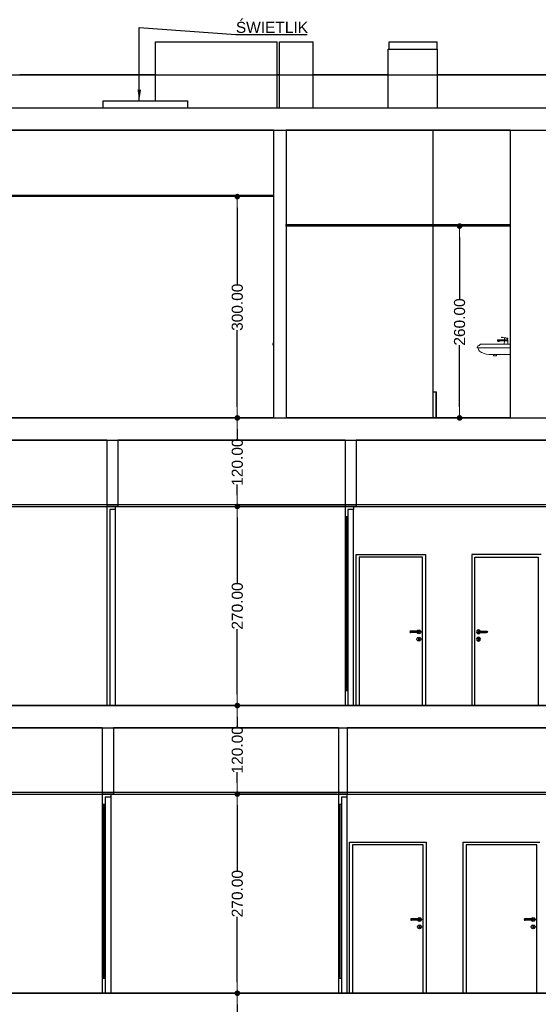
# Model space of a CAD drawing. Header units: millimetres. Extents: x -175445 to -20415, y -559200 to 231527.
# Tile 40 of 256: x -85289 to -78259, y -302271 to -288922. Entities that reach past the tile are written whole.
import ezdxf

# ---------------------------------------------------------------- set-up
doc = ezdxf.new("R2010")
doc.units = ezdxf.units.MM
doc.header["$MEASUREMENT"] = 0
for name, color, linetype in [('Etykieta', 7, 'Continuous'), ('Linia', 7, 'Continuous'), ('Polilinia', 7, 'Continuous'), ('Tekst', 7, 'Continuous'), ('Wymiary', 63, 'Continuous')]:
    doc.layers.add(name, color=color, linetype=linetype)
doc.styles.add('Arial', font='txt')
doc.dimstyles.new('GENERATED_STYLE__1', dxfattribs={"dimtxt": 150, "dimasz": 152, "dimexe": 0.18, "dimexo": 0, "dimgap": 0.09, "dimtad": 1, "dimtih": 1, "dimtoh": 1, "dimlfac": 0.1, "dimzin": 0, "dimdsep": 46, "dimtxsty": 'Arial', "dimblk": 'ARROWHEAD_11', "dimblk1": 'ARROWHEAD_11', "dimblk2": 'ARROWHEAD_11', "dimcen": 0.09, "dimclrd": 114, "dimclre": 114, "dimclrt": 114, "dimazin": 0, "dimtfac": 1, "dimtdec": 4, "dimtmove": 0, "dimatfit": 3, "dimfxl": 1, "dimtolj": 1, "dimtzin": 0, "dimarcsym": 0})
doc.dimstyles.new('GENERATED_STYLE__2', dxfattribs={"dimtxt": 150, "dimasz": 152, "dimexe": 0.18, "dimexo": 0, "dimgap": 0.09, "dimtad": 1, "dimlfac": 0.1, "dimzin": 0, "dimdsep": 46, "dimtxsty": 'Arial', "dimblk": 'ARROWHEAD_11', "dimblk1": 'ARROWHEAD_11', "dimblk2": 'ARROWHEAD_11', "dimcen": 0.09, "dimclrd": 114, "dimclre": 114, "dimclrt": 114, "dimazin": 0, "dimtfac": 1, "dimtdec": 4, "dimtmove": 0, "dimatfit": 3, "dimfxl": 1, "dimtolj": 1, "dimtzin": 0, "dimarcsym": 0})

# ---------------------------------------------------------------- blocks, each defined once
blk = doc.blocks.new('ARROWHEAD_11')
at = {"color": 0, "linetype": 'Continuous', "lineweight": 0}
blk.add_line((0, 0), (-1, 0), dxfattribs=at)
at = {"color": 0, "linetype": 'Continuous', "lineweight": 0, "const_width": 0.25, "flags": 128}
blk.add_lwpolyline([(-0.125, 0, 1), (0.125, 0, 1)], format="xyb", close=True, dxfattribs=at)
blk = doc.blocks.new('*D4128')
at = {"layer": 'Defpoints', "color": 0}
for p in [(-100086, -302121), (-69436, -302121), (-100086, -302421)]:
    blk.add_point(p, dxfattribs=at)
at = {"layer": 'Wymiary', "color": 114, "lineweight": -2}
for p, q in [((-69436, -301969), (-69436, -301817)), ((-100086, -302121), (-69436, -302121)), ((-69436, -302421), (-69436, -302121)), ((-100086, -302421), (-69436, -302421)), ((-69436, -302573), (-69513, -302725))]:
    blk.add_line(p, q, dxfattribs=at)
at = {"layer": 'Wymiary', "color": 114, "lineweight": -2, "xscale": 152, "yscale": 152, "zscale": 152}
for p, rotation in [((-69436, -302121), 270), ((-69436, -302421), 90)]:
    blk.add_blockref('ARROWHEAD_11', p, dxfattribs=dict(at, rotation=rotation))
at = {"layer": 'Wymiary', "color": 114, "lineweight": 13, "insert": (-69513, -302802), "char_height": 150, "attachment_point": 5, "rotation": 90, "style": 'Arial'}
blk.add_mtext('\\A1;30.00', dxfattribs=at)
blk = doc.blocks.new('*D4129')
at = {"layer": 'Defpoints', "color": 0}
for p in [(-100086, -298521), (-69590, -298521), (-100086, -302121)]:
    blk.add_point(p, dxfattribs=at)
at = {"layer": 'Wymiary', "color": 114, "lineweight": -2}
for p, q in [((-100086, -298521), (-69589, -298521)), ((-69590, -298673), (-69590, -300124)), ((-69590, -301969), (-69590, -300746)), ((-100086, -302121), (-69589, -302121))]:
    blk.add_line(p, q, dxfattribs=at)
at = {"layer": 'Wymiary', "color": 114, "lineweight": -2, "xscale": 152, "yscale": 152, "zscale": 152}
for p, rotation in [((-69590, -298521), 90), ((-69590, -302121), 270)]:
    blk.add_blockref('ARROWHEAD_11', p, dxfattribs=dict(at, rotation=rotation))
at = {"layer": 'Wymiary', "color": 114, "lineweight": 13, "insert": (-69590, -300435), "char_height": 150, "attachment_point": 5, "rotation": 90, "style": 'Arial'}
blk.add_mtext('\\A1;360.00', dxfattribs=at)
blk = doc.blocks.new('*D4130')
at = {"layer": 'Defpoints', "color": 0}
for p in [(-100086, -298221), (-69436, -298221), (-100086, -298521)]:
    blk.add_point(p, dxfattribs=at)
at = {"layer": 'Wymiary', "color": 114, "lineweight": -2}
for p, q in [((-69436, -298069), (-69436, -297917)), ((-100086, -298221), (-69436, -298221)), ((-69436, -298521), (-69436, -298221)), ((-100086, -298521), (-69436, -298521)), ((-69436, -298673), (-69513, -298825))]:
    blk.add_line(p, q, dxfattribs=at)
at = {"layer": 'Wymiary', "color": 114, "lineweight": -2, "xscale": 152, "yscale": 152, "zscale": 152}
for p, rotation in [((-69436, -298221), 270), ((-69436, -298521), 90)]:
    blk.add_blockref('ARROWHEAD_11', p, dxfattribs=dict(at, rotation=rotation))
at = {"layer": 'Wymiary', "color": 114, "lineweight": 13, "insert": (-69513, -298902), "char_height": 150, "attachment_point": 5, "rotation": 90, "style": 'Arial'}
blk.add_mtext('\\A1;30.00', dxfattribs=at)
blk = doc.blocks.new('*D4131')
at = {"layer": 'Defpoints', "color": 0}
for p in [(-108708, -294621), (-69590, -294621), (-100086, -298221)]:
    blk.add_point(p, dxfattribs=at)
at = {"layer": 'Wymiary', "color": 114, "lineweight": -2}
for p, q in [((-108708, -294621), (-69589, -294621)), ((-69590, -294773), (-69590, -296224)), ((-69590, -298069), (-69590, -296846)), ((-100086, -298221), (-69589, -298221))]:
    blk.add_line(p, q, dxfattribs=at)
at = {"layer": 'Wymiary', "color": 114, "lineweight": -2, "xscale": 152, "yscale": 152, "zscale": 152}
for p, rotation in [((-69590, -294621), 90), ((-69590, -298221), 270)]:
    blk.add_blockref('ARROWHEAD_11', p, dxfattribs=dict(at, rotation=rotation))
at = {"layer": 'Wymiary', "color": 114, "lineweight": 13, "insert": (-69590, -296535), "char_height": 150, "attachment_point": 5, "rotation": 90, "style": 'Arial'}
blk.add_mtext('\\A1;360.00', dxfattribs=at)
blk = doc.blocks.new('*D4132')
at = {"layer": 'Defpoints', "color": 0}
for p in [(-108708, -294321), (-69436, -294321), (-108708, -294621)]:
    blk.add_point(p, dxfattribs=at)
at = {"layer": 'Wymiary', "color": 114, "lineweight": -2}
for p, q in [((-69436, -294169), (-69436, -294017)), ((-108708, -294321), (-69436, -294321)), ((-69436, -294621), (-69436, -294321)), ((-108708, -294621), (-69436, -294621)), ((-69436, -294773), (-69513, -294925))]:
    blk.add_line(p, q, dxfattribs=at)
at = {"layer": 'Wymiary', "color": 114, "lineweight": -2, "xscale": 152, "yscale": 152, "zscale": 152}
for p, rotation in [((-69436, -294321), 270), ((-69436, -294621), 90)]:
    blk.add_blockref('ARROWHEAD_11', p, dxfattribs=dict(at, rotation=rotation))
at = {"layer": 'Wymiary', "color": 114, "lineweight": 13, "insert": (-69513, -295002), "char_height": 150, "attachment_point": 5, "rotation": 90, "style": 'Arial'}
blk.add_mtext('\\A1;30.00', dxfattribs=at)
blk = doc.blocks.new('*D4133')
at = {"layer": 'Defpoints', "color": 0}
for p in [(-103198, -290421), (-69590, -290421), (-108708, -294321)]:
    blk.add_point(p, dxfattribs=at)
at = {"layer": 'Wymiary', "color": 114, "lineweight": -2}
for p, q in [((-103198, -290421), (-69589, -290421)), ((-69590, -290573), (-69590, -292060)), ((-69590, -294169), (-69590, -292682)), ((-108708, -294321), (-69589, -294321))]:
    blk.add_line(p, q, dxfattribs=at)
at = {"layer": 'Wymiary', "color": 114, "lineweight": -2, "xscale": 152, "yscale": 152, "zscale": 152}
for p, rotation in [((-69590, -290421), 90), ((-69590, -294321), 270)]:
    blk.add_blockref('ARROWHEAD_11', p, dxfattribs=dict(at, rotation=rotation))
at = {"layer": 'Wymiary', "color": 114, "lineweight": 13, "insert": (-69590, -292371), "char_height": 150, "attachment_point": 5, "rotation": 90, "style": 'Arial'}
blk.add_mtext('\\A1;390.00', dxfattribs=at)
blk = doc.blocks.new('*D4134')
at = {"layer": 'Defpoints', "color": 0}
for p in [(-103198, -289671), (-69590, -289671), (-103198, -290421)]:
    blk.add_point(p, dxfattribs=at)
at = {"layer": 'Wymiary', "color": 114, "lineweight": -2}
for p, q in [((-69590, -289519), (-69590, -289367)), ((-103198, -289671), (-69589, -289671)), ((-69590, -289671), (-69590, -289794)), ((-69590, -290421), (-69590, -290299)), ((-103198, -290421), (-69589, -290421)), ((-69590, -290573), (-69590, -290725))]:
    blk.add_line(p, q, dxfattribs=at)
at = {"layer": 'Wymiary', "color": 114, "lineweight": -2, "xscale": 152, "yscale": 152, "zscale": 152}
for p, rotation in [((-69590, -289671), 270), ((-69590, -290421), 90)]:
    blk.add_blockref('ARROWHEAD_11', p, dxfattribs=dict(at, rotation=rotation))
at = {"layer": 'Wymiary', "color": 114, "lineweight": 13, "insert": (-69590, -290046), "char_height": 150, "attachment_point": 5, "rotation": 90, "style": 'Arial'}
blk.add_mtext('\\A1;75.00', dxfattribs=at)
blk = doc.blocks.new('*D4135')
at = {"layer": 'Defpoints', "color": 0}
for p in [(-79326, -291721), (-78639, -291721), (-78639, -294321)]:
    blk.add_point(p, dxfattribs=at)
at = {"layer": 'Wymiary', "color": 114, "lineweight": -2}
for p, q in [((-78639, -291721), (-79326, -291721)), ((-79326, -291873), (-79326, -292709)), ((-79326, -294169), (-79326, -293334)), ((-78639, -294321), (-79326, -294321))]:
    blk.add_line(p, q, dxfattribs=at)
at = {"layer": 'Wymiary', "color": 114, "lineweight": -2, "xscale": 152, "yscale": 152, "zscale": 152}
for p, rotation in [((-79326, -291721), 90), ((-79326, -294321), 270)]:
    blk.add_blockref('ARROWHEAD_11', p, dxfattribs=dict(at, rotation=rotation))
at = {"layer": 'Wymiary', "color": 114, "lineweight": 13, "insert": (-79326, -293021), "char_height": 150, "attachment_point": 5, "rotation": 90, "style": 'Arial'}
blk.add_mtext('\\A1;260.00', dxfattribs=at)
blk = doc.blocks.new('*D4141')
at = {"layer": 'Defpoints', "color": 0}
for p in [(-82339, -302121), (-80969, -302121), (-82114, -303321)]:
    blk.add_point(p, dxfattribs=at)
at = {"layer": 'Wymiary', "color": 114, "lineweight": -2}
for p, q in [((-80969, -302121), (-82339, -302121)), ((-82339, -302273), (-82339, -302417)), ((-82339, -303169), (-82339, -303025)), ((-82114, -303321), (-82339, -303321))]:
    blk.add_line(p, q, dxfattribs=at)
at = {"layer": 'Wymiary', "color": 114, "lineweight": -2, "xscale": 152, "yscale": 152, "zscale": 152}
for p, rotation in [((-82339, -302121), 90), ((-82339, -303321), 270)]:
    blk.add_blockref('ARROWHEAD_11', p, dxfattribs=dict(at, rotation=rotation))
at = {"layer": 'Wymiary', "color": 114, "lineweight": 13, "insert": (-82339, -302721), "char_height": 150, "attachment_point": 5, "rotation": 90, "style": 'Arial'}
blk.add_mtext('\\A1;120.00', dxfattribs=at)
blk = doc.blocks.new('*D4142')
at = {"layer": 'Defpoints', "color": 0}
for p in [(-82339, -299421), (-80990, -299421), (-80969, -302121)]:
    blk.add_point(p, dxfattribs=at)
at = {"layer": 'Wymiary', "color": 114, "lineweight": -2}
for p, q in [((-80990, -299421), (-82339, -299421)), ((-82339, -299573), (-82339, -300459)), ((-82339, -301969), (-82339, -301084)), ((-80969, -302121), (-82339, -302121))]:
    blk.add_line(p, q, dxfattribs=at)
at = {"layer": 'Wymiary', "color": 114, "lineweight": -2, "xscale": 152, "yscale": 152, "zscale": 152}
for p, rotation in [((-82339, -299421), 90), ((-82339, -302121), 270)]:
    blk.add_blockref('ARROWHEAD_11', p, dxfattribs=dict(at, rotation=rotation))
at = {"layer": 'Wymiary', "color": 114, "lineweight": 13, "insert": (-82339, -300771), "char_height": 150, "attachment_point": 5, "rotation": 90, "style": 'Arial'}
blk.add_mtext('\\A1;270.00', dxfattribs=at)
blk = doc.blocks.new('*D4143')
at = {"layer": 'Defpoints', "color": 0}
for p in [(-100086, -298221), (-82339, -298221), (-80990, -299421)]:
    blk.add_point(p, dxfattribs=at)
at = {"layer": 'Wymiary', "color": 114, "lineweight": -2}
for p, q in [((-100086, -298221), (-82339, -298221)), ((-82339, -298373), (-82339, -298517)), ((-82339, -299269), (-82339, -299125)), ((-80990, -299421), (-82339, -299421))]:
    blk.add_line(p, q, dxfattribs=at)
at = {"layer": 'Wymiary', "color": 114, "lineweight": -2, "xscale": 152, "yscale": 152, "zscale": 152}
for p, rotation in [((-82339, -298221), 90), ((-82339, -299421), 270)]:
    blk.add_blockref('ARROWHEAD_11', p, dxfattribs=dict(at, rotation=rotation))
at = {"layer": 'Wymiary', "color": 114, "lineweight": 13, "insert": (-82339, -298821), "char_height": 150, "attachment_point": 5, "rotation": 90, "style": 'Arial'}
blk.add_mtext('\\A1;120.00', dxfattribs=at)
blk = doc.blocks.new('*D4144')
at = {"layer": 'Defpoints', "color": 0}
for p in [(-82339, -295521), (-80879, -295521), (-100086, -298221)]:
    blk.add_point(p, dxfattribs=at)
at = {"layer": 'Wymiary', "color": 114, "lineweight": -2}
for p, q in [((-80879, -295521), (-82339, -295521)), ((-82339, -295673), (-82339, -296559)), ((-82339, -298069), (-82339, -297184)), ((-100086, -298221), (-82339, -298221))]:
    blk.add_line(p, q, dxfattribs=at)
at = {"layer": 'Wymiary', "color": 114, "lineweight": -2, "xscale": 152, "yscale": 152, "zscale": 152}
for p, rotation in [((-82339, -295521), 90), ((-82339, -298221), 270)]:
    blk.add_blockref('ARROWHEAD_11', p, dxfattribs=dict(at, rotation=rotation))
at = {"layer": 'Wymiary', "color": 114, "lineweight": 13, "insert": (-82339, -296871), "char_height": 150, "attachment_point": 5, "rotation": 90, "style": 'Arial'}
blk.add_mtext('\\A1;270.00', dxfattribs=at)
blk = doc.blocks.new('*D4145')
at = {"layer": 'Defpoints', "color": 0}
for p in [(-82339, -294321), (-81849, -294321), (-80879, -295521)]:
    blk.add_point(p, dxfattribs=at)
at = {"layer": 'Wymiary', "color": 114, "lineweight": -2}
for p, q in [((-81849, -294321), (-82339, -294321)), ((-82339, -294473), (-82339, -294617)), ((-82339, -295369), (-82339, -295225)), ((-80879, -295521), (-82339, -295521))]:
    blk.add_line(p, q, dxfattribs=at)
at = {"layer": 'Wymiary', "color": 114, "lineweight": -2, "xscale": 152, "yscale": 152, "zscale": 152}
for p, rotation in [((-82339, -294321), 90), ((-82339, -295521), 270)]:
    blk.add_blockref('ARROWHEAD_11', p, dxfattribs=dict(at, rotation=rotation))
at = {"layer": 'Wymiary', "color": 114, "lineweight": 13, "insert": (-82339, -294921), "char_height": 150, "attachment_point": 5, "rotation": 90, "style": 'Arial'}
blk.add_mtext('\\A1;120.00', dxfattribs=at)
blk = doc.blocks.new('*D4146')
at = {"layer": 'Defpoints', "color": 0}
for p in [(-82339, -291321), (-81849, -291321), (-81849, -294321)]:
    blk.add_point(p, dxfattribs=at)
at = {"layer": 'Wymiary', "color": 114, "lineweight": -2}
for p, q in [((-81849, -291321), (-82339, -291321)), ((-82339, -291473), (-82339, -292510)), ((-82339, -294169), (-82339, -293132)), ((-81849, -294321), (-82339, -294321))]:
    blk.add_line(p, q, dxfattribs=at)
at = {"layer": 'Wymiary', "color": 114, "lineweight": -2, "xscale": 152, "yscale": 152, "zscale": 152}
for p, rotation in [((-82339, -291321), 90), ((-82339, -294321), 270)]:
    blk.add_blockref('ARROWHEAD_11', p, dxfattribs=dict(at, rotation=rotation))
at = {"layer": 'Wymiary', "color": 114, "lineweight": 13, "insert": (-82339, -292821), "char_height": 150, "attachment_point": 5, "rotation": 90, "style": 'Arial'}
blk.add_mtext('\\A1;300.00', dxfattribs=at)

msp = doc.modelspace()

# ---------------------------------------------------------------- linework, layer by layer
at = {"layer": 'Linia'}
for p, q in [((-83448.919, -290021.225), (-83448.919, -289221.225)), ((-83448.919, -289221.225), (-81798.919, -289221.225)), ((-81798.919, -290121.225), (-81798.919, -289221.225)), ((-81768.919, -289221.225), (-81308.919, -289221.225)), ((-81768.919, -290121.225), (-81768.919, -289221.225)), ((-81308.919, -290121.225), (-81308.919, -289221.225)), ((-80278.94, -289221.225), (-79628.94, -289221.225)), ((-80278.94, -289321.225), (-80278.94, -289221.225)), ((-79628.94, -289321.225), (-79628.94, -289221.225)), ((-80294.26, -289321.225), (-79624.26, -289321.225)), ((-80294.26, -290121.225), (-80294.26, -289321.225)), ((-79624.26, -290121.225), (-79624.26, -289321.225)), ((-85153.558, -289671.226), (-85288.919, -289671.226)), ((-84126.782, -289671.226), (-85153.558, -289671.226)), ((-83448.919, -289671.226), (-84126.782, -289671.226)), ((-81768.919, -289671.226), (-81798.919, -289671.226)), ((-81067.304, -289671.226), (-81308.919, -289671.226)), ((-80294.26, -289671.226), (-81067.304, -289671.226)), ((-79045.887, -289671.226), (-79624.26, -289671.226)), ((-78040.905, -289671.226), (-79045.887, -289671.226)), ((-84158.919, -290021.225), (-83008.919, -290021.225)), ((-84158.919, -290121.225), (-84158.919, -290021.225)), ((-83008.919, -290121.225), (-83008.919, -290021.225)), ((-60108.92, -290121.225), (-86448.94, -290121.225)), ((-81848.921, -290421.225), (-86998.921, -290421.225)), ((-81848.921, -290421.225), (-81848.921, -294321.225)), ((-81678.921, -290421.225), (-81678.921, -294321.225)), ((-78638.921, -290421.225), (-81678.921, -290421.225)), ((-79688.921, -290421.225), (-79688.921, -294321.225)), ((-78638.921, -290421.225), (-78638.921, -294321.225)), ((-81855.992, -293314.154), (-81858.921, -293321.225)), ((-81858.921, -293321.225), (-81855.992, -293328.297)), ((-81854.44, -293314.154), (-81857.199, -293321.225)), ((-81857.199, -293321.225), (-81854.44, -293328.297)), ((-81848.921, -293311.225), (-81855.992, -293314.154)), ((-81855.992, -293328.297), (-81848.921, -293331.225)), ((-81849.625, -293314.154), (-81851.737, -293321.225)), ((-81851.737, -293321.225), (-81849.625, -293328.297)), ((-79688.921, -293967.127), (-79643.177, -293967.127)), ((-79643.177, -294321.225), (-79643.177, -293967.127)), ((-79643.177, -293967.127), (-79638.877, -293967.127)), ((-79638.877, -294321.225), (-79638.877, -293967.127)), ((-81848.921, -294321.225), (-86998.921, -294321.225)), ((-78638.921, -294321.225), (-81678.921, -294321.225)), ((-84108.877, -294621.225), (-124998.877, -294621.225)), ((-84108.877, -294621.225), (-84108.877, -295521.225)), ((-83958.877, -294621.225), (-83958.877, -295521.225)), ((-80878.877, -294621.225), (-83958.877, -294621.225)), ((-80878.877, -294621.225), (-80878.877, -295521.225)), ((-80728.877, -294621.225), (-80728.877, -295521.225)), ((-67148.877, -294621.225), (-80728.877, -294621.225)), ((-83993.877, -295521.225), (-83993.877, -295561.225)), ((-80763.877, -295521.225), (-80763.877, -295561.225)), ((-83993.877, -295561.225), (-84068.877, -295561.225)), ((-83993.877, -295561.225), (-83993.877, -298221.226)), ((-80878.877, -295661.225), (-80878.877, -298021.225)), ((-80838.877, -295661.225), (-80878.877, -295661.225)), ((-80864.877, -295661.225), (-80864.877, -298021.225)), ((-80852.877, -298021.225), (-80852.877, -295661.225)), ((-80838.877, -295561.225), (-80838.877, -295661.225)), ((-80763.877, -295561.225), (-80838.877, -295561.225)), ((-80838.877, -295661.225), (-80838.877, -298021.225)), ((-80763.877, -298221.226), (-80763.877, -295561.225)), ((-80728.877, -296211.225), (-80728.877, -296171.225)), ((-80728.877, -296171.225), (-79788.877, -296171.225)), ((-79788.877, -296171.225), (-79788.877, -296211.225)), ((-79158.877, -296171.225), (-79158.877, -296211.225)), ((-78218.877, -296171.225), (-79158.877, -296171.225)), ((-80728.877, -298221.226), (-80728.877, -296211.225)), ((-79828.877, -296211.225), (-80688.877, -296211.225)), ((-80688.877, -296211.225), (-80688.877, -298221.226)), ((-79828.877, -298221.226), (-79828.877, -296211.225)), ((-79788.877, -296211.225), (-79788.877, -298221.226)), ((-79158.877, -296211.225), (-79158.877, -298221.226)), ((-79118.877, -298221.226), (-79118.877, -296211.225)), ((-79118.877, -296211.225), (-78258.877, -296211.225)), ((-78258.877, -296211.225), (-78258.877, -298221.226)), ((-79995.948, -297214.154), (-79998.877, -297221.225)), ((-79998.877, -297221.225), (-79995.948, -297228.297)), ((-79994.396, -297214.154), (-79997.155, -297221.225)), ((-79997.155, -297221.225), (-79994.396, -297228.297)), ((-79988.877, -297211.225), (-79995.948, -297214.154)), ((-79995.948, -297228.297), (-79988.877, -297231.225)), ((-79989.581, -297214.154), (-79991.693, -297221.225)), ((-79991.693, -297221.225), (-79989.581, -297228.297)), ((-79987.735, -297211.225), (-79988.877, -297211.225)), ((-79987.735, -297231.225), (-79988.877, -297231.225)), ((-79984.483, -297211.225), (-79987.735, -297211.225)), ((-79984.483, -297231.225), (-79987.735, -297231.225)), ((-79979.617, -297211.225), (-79984.483, -297211.225)), ((-79979.617, -297231.225), (-79984.483, -297231.225)), ((-79982.376, -297214.154), (-79983.519, -297221.225)), ((-79983.519, -297221.225), (-79982.376, -297228.297)), ((-79973.877, -297211.225), (-79979.617, -297211.225)), ((-79973.877, -297231.225), (-79979.617, -297231.225)), ((-79893.877, -297211.225), (-79973.877, -297211.225)), ((-79893.877, -297231.225), (-79973.877, -297231.225)), ((-79903.197, -297211.225), (-79902.26, -297207.725)), ((-79902.26, -297234.725), (-79903.197, -297231.225)), ((-79902.26, -297207.725), (-79892.377, -297197.843)), ((-79892.377, -297244.608), (-79902.26, -297234.725)), ((-79888.137, -297211.225), (-79893.877, -297211.225)), ((-79888.137, -297231.225), (-79893.877, -297231.225)), ((-79892.377, -297197.843), (-79878.877, -297194.225)), ((-79878.877, -297248.225), (-79892.377, -297244.608)), ((-79883.27, -297211.225), (-79888.137, -297211.225)), ((-79883.27, -297231.225), (-79888.137, -297231.225)), ((-79885.378, -297214.154), (-79884.235, -297221.225)), ((-79884.235, -297221.225), (-79885.378, -297228.297)), ((-79880.019, -297211.225), (-79883.27, -297211.225)), ((-79880.019, -297231.225), (-79883.27, -297231.225)), ((-79878.877, -297211.225), (-79880.019, -297211.225)), ((-79878.877, -297231.225), (-79880.019, -297231.225)), ((-79878.877, -297194.225), (-79865.377, -297197.843)), ((-79878.877, -297211.225), (-79871.806, -297214.154)), ((-79871.806, -297228.297), (-79878.877, -297231.225)), ((-79865.377, -297244.608), (-79878.877, -297248.225)), ((-79878.172, -297214.154), (-79876.061, -297221.225)), ((-79876.061, -297221.225), (-79878.172, -297228.297)), ((-79873.358, -297214.154), (-79870.599, -297221.225)), ((-79870.599, -297221.225), (-79873.358, -297228.297)), ((-79871.806, -297214.154), (-79868.877, -297221.225)), ((-79868.877, -297221.225), (-79871.806, -297228.297)), ((-79865.377, -297197.843), (-79855.494, -297207.725)), ((-79855.494, -297234.725), (-79865.377, -297244.608)), ((-79855.494, -297207.725), (-79851.877, -297221.225)), ((-79851.877, -297221.225), (-79855.494, -297234.725)), ((-79092.26, -297207.725), (-79095.877, -297221.225)), ((-79095.877, -297221.225), (-79092.26, -297234.725)), ((-79082.377, -297197.843), (-79092.26, -297207.725)), ((-79092.26, -297234.725), (-79082.377, -297244.608)), ((-79068.877, -297194.225), (-79082.377, -297197.843)), ((-79082.377, -297244.608), (-79068.877, -297248.225)), ((-79075.948, -297214.154), (-79078.877, -297221.225)), ((-79078.877, -297221.225), (-79075.948, -297228.297)), ((-79074.396, -297214.154), (-79077.155, -297221.225)), ((-79077.155, -297221.225), (-79074.396, -297228.297)), ((-79068.877, -297211.225), (-79075.948, -297214.154)), ((-79075.948, -297228.297), (-79068.877, -297231.225)), ((-79069.581, -297214.154), (-79071.693, -297221.225)), ((-79071.693, -297221.225), (-79069.581, -297228.297)), ((-79055.377, -297197.843), (-79068.877, -297194.225)), ((-79068.877, -297211.225), (-79067.735, -297211.225)), ((-79068.877, -297231.225), (-79067.735, -297231.225)), ((-79068.877, -297248.225), (-79055.377, -297244.608)), ((-79067.735, -297211.225), (-79064.483, -297211.225)), ((-79067.735, -297231.225), (-79064.483, -297231.225)), ((-79064.483, -297211.225), (-79059.617, -297211.225)), ((-79064.483, -297231.225), (-79059.617, -297231.225)), ((-79062.376, -297214.154), (-79063.519, -297221.225)), ((-79063.519, -297221.225), (-79062.376, -297228.297)), ((-79059.617, -297211.225), (-79053.877, -297211.225)), ((-79059.617, -297231.225), (-79053.877, -297231.225)), ((-79045.494, -297207.725), (-79055.377, -297197.843)), ((-79055.377, -297244.608), (-79045.494, -297234.725)), ((-79053.877, -297211.225), (-78973.877, -297211.225)), ((-79053.877, -297231.225), (-78973.877, -297231.225)), ((-79044.556, -297211.225), (-79045.494, -297207.725)), ((-79045.494, -297234.725), (-79044.556, -297231.225)), ((-78973.877, -297211.225), (-78968.137, -297211.225)), ((-78973.877, -297231.225), (-78968.137, -297231.225)), ((-78968.137, -297211.225), (-78963.27, -297211.225)), ((-78968.137, -297231.225), (-78963.27, -297231.225)), ((-78965.378, -297214.154), (-78964.235, -297221.225)), ((-78964.235, -297221.225), (-78965.378, -297228.297)), ((-78963.27, -297211.225), (-78960.019, -297211.225)), ((-78963.27, -297231.225), (-78960.019, -297231.225)), ((-78960.019, -297211.225), (-78958.877, -297211.225)), ((-78960.019, -297231.225), (-78958.877, -297231.225)), ((-78958.877, -297211.225), (-78951.806, -297214.154)), ((-78951.806, -297228.297), (-78958.877, -297231.225)), ((-78958.172, -297214.154), (-78956.061, -297221.225)), ((-78956.061, -297221.225), (-78958.172, -297228.297)), ((-78953.358, -297214.154), (-78950.599, -297221.225)), ((-78950.599, -297221.225), (-78953.358, -297228.297)), ((-78951.806, -297214.154), (-78948.877, -297221.225)), ((-78948.877, -297221.225), (-78951.806, -297228.297)), ((-79905.877, -297321.225), (-79902.26, -297307.725)), ((-79902.26, -297334.725), (-79905.877, -297321.225)), ((-79902.26, -297307.725), (-79892.377, -297297.843)), ((-79892.377, -297344.608), (-79902.26, -297334.725)), ((-79892.377, -297297.843), (-79878.877, -297294.225)), ((-79878.877, -297348.225), (-79892.377, -297344.608)), ((-79885.597, -297309.586), (-79886.345, -297311.533)), ((-79884.252, -297306.082), (-79885.597, -297309.586)), ((-79878.877, -297303.8), (-79884.252, -297306.082)), ((-79883.877, -297318.339), (-79883.877, -297316.825)), ((-79883.877, -297318.339), (-79883.877, -297321.225)), ((-79883.877, -297321.225), (-79883.877, -297324.112)), ((-79883.877, -297324.112), (-79883.877, -297329.886)), ((-79883.877, -297329.886), (-79883.877, -297333.725)), ((-79882.412, -297337.261), (-79883.877, -297333.725)), ((-79878.877, -297338.725), (-79882.412, -297337.261)), ((-79878.877, -297294.225), (-79865.377, -297297.843)), ((-79873.502, -297306.082), (-79878.877, -297303.8)), ((-79875.341, -297337.261), (-79878.877, -297338.725)), ((-79865.377, -297344.608), (-79878.877, -297348.225)), ((-79873.877, -297333.725), (-79875.341, -297337.261)), ((-79873.877, -297316.825), (-79871.409, -297311.533)), ((-79873.877, -297316.825), (-79873.877, -297318.339)), ((-79873.877, -297318.339), (-79873.877, -297321.225)), ((-79873.877, -297321.225), (-79873.877, -297324.112)), ((-79873.877, -297324.112), (-79873.877, -297329.886)), ((-79873.877, -297329.886), (-79873.877, -297333.725)), ((-79872.157, -297309.586), (-79873.502, -297306.082)), ((-79871.409, -297311.533), (-79872.157, -297309.586)), ((-79865.377, -297297.843), (-79855.494, -297307.725)), ((-79855.494, -297334.725), (-79865.377, -297344.608)), ((-79855.494, -297307.725), (-79851.877, -297321.225)), ((-79851.877, -297321.225), (-79855.494, -297334.725)), ((-79092.26, -297307.725), (-79095.877, -297321.225)), ((-79095.877, -297321.225), (-79092.26, -297334.725)), ((-79082.377, -297297.843), (-79092.26, -297307.725)), ((-79092.26, -297334.725), (-79082.377, -297344.608)), ((-79068.877, -297294.225), (-79082.377, -297297.843)), ((-79082.377, -297344.608), (-79068.877, -297348.225)), ((-79076.345, -297311.533), (-79075.597, -297309.586)), ((-79073.877, -297316.825), (-79076.345, -297311.533)), ((-79075.597, -297309.586), (-79074.252, -297306.082)), ((-79074.252, -297306.082), (-79068.877, -297303.8)), ((-79073.877, -297316.825), (-79073.877, -297318.339)), ((-79073.877, -297318.339), (-79073.877, -297321.225)), ((-79073.877, -297321.225), (-79073.877, -297324.112)), ((-79073.877, -297324.112), (-79073.877, -297329.886)), ((-79073.877, -297329.886), (-79073.877, -297333.725)), ((-79073.877, -297333.725), (-79072.412, -297337.261)), ((-79072.412, -297337.261), (-79068.877, -297338.725)), ((-79055.377, -297297.843), (-79068.877, -297294.225)), ((-79068.877, -297303.8), (-79063.502, -297306.082)), ((-79068.877, -297338.725), (-79065.341, -297337.261)), ((-79068.877, -297348.225), (-79055.377, -297344.608)), ((-79065.341, -297337.261), (-79063.877, -297333.725)), ((-79063.877, -297318.339), (-79063.877, -297316.825)), ((-79063.877, -297318.339), (-79063.877, -297321.225)), ((-79063.877, -297321.225), (-79063.877, -297324.112)), ((-79063.877, -297324.112), (-79063.877, -297329.886)), ((-79063.877, -297329.886), (-79063.877, -297333.725)), ((-79063.502, -297306.082), (-79062.157, -297309.586)), ((-79062.157, -297309.586), (-79061.409, -297311.533)), ((-79045.494, -297307.725), (-79055.377, -297297.843)), ((-79055.377, -297344.608), (-79045.494, -297334.725)), ((-79041.877, -297321.225), (-79045.494, -297307.725)), ((-79045.494, -297334.725), (-79041.877, -297321.225)), ((-80878.877, -298021.225), (-80878.877, -298221.226)), ((-80838.877, -298021.225), (-80878.877, -298021.225)), ((-80838.877, -298021.225), (-80838.877, -298221.226)), ((-84108.877, -298221.226), (-125073.877, -298221.226)), ((-84068.877, -298221.226), (-84108.877, -298221.226)), ((-80878.877, -298221.226), (-84068.877, -298221.226)), ((-80838.877, -298221.226), (-80878.877, -298221.226)), ((-67058.877, -298221.226), (-80838.877, -298221.226)), ((-84168.877, -298521.225), (-125198.877, -298521.225)), ((-84168.877, -298521.225), (-84168.877, -299421.225)), ((-84018.877, -298521.225), (-84018.877, -299421.225)), ((-80968.917, -298521.225), (-84018.877, -298521.225)), ((-80968.917, -298521.225), (-80968.917, -299421.225)), ((-80848.917, -298521.225), (-80848.917, -299421.225)), ((-67188.917, -298521.225), (-80848.917, -298521.225)), ((-84128.877, -299461.225), (-84128.877, -299561.225)), ((-84053.877, -299461.225), (-84128.877, -299461.225)), ((-84053.877, -299421.225), (-84053.877, -299461.225)), ((-84053.877, -299461.225), (-84053.877, -302121.225)), ((-80928.917, -299461.225), (-80928.917, -299561.225)), ((-80853.917, -299461.225), (-80928.917, -299461.225)), ((-80853.917, -299421.225), (-80853.917, -299461.225)), ((-80853.917, -299461.225), (-80853.917, -302121.225)), ((-84168.877, -299561.225), (-84168.877, -301921.225)), ((-84128.877, -299561.225), (-84168.877, -299561.225)), ((-84154.877, -299561.225), (-84154.877, -301921.225)), ((-84142.877, -301921.225), (-84142.877, -299561.225)), ((-84128.877, -299561.225), (-84128.877, -301921.225)), ((-80968.917, -299561.225), (-80968.917, -301921.225)), ((-80928.917, -299561.225), (-80968.917, -299561.225)), ((-80954.917, -299561.225), (-80954.917, -301921.225)), ((-80942.917, -301921.225), (-80942.917, -299561.225)), ((-80928.917, -299561.225), (-80928.917, -301921.225)), ((-80818.917, -300111.225), (-80818.917, -300071.225)), ((-80818.917, -300071.225), (-79778.917, -300071.225)), ((-79778.917, -300071.225), (-79778.917, -300111.225)), ((-79278.917, -300111.225), (-79278.917, -300071.225)), ((-79278.917, -300071.225), (-78238.917, -300071.225)), ((-80818.917, -302121.225), (-80818.917, -300111.225)), ((-79818.917, -300111.225), (-80778.917, -300111.225)), ((-80778.917, -300111.225), (-80778.917, -302121.225)), ((-79818.917, -302121.225), (-79818.917, -300111.225)), ((-79778.917, -300111.225), (-79778.917, -302121.225)), ((-79278.917, -302121.225), (-79278.917, -300111.225)), ((-78278.917, -300111.225), (-79238.917, -300111.225)), ((-79238.917, -300111.225), (-79238.917, -302121.225)), ((-78278.917, -302121.225), (-78278.917, -300111.225)), ((-79985.988, -301114.154), (-79988.917, -301121.225)), ((-79988.917, -301121.225), (-79985.988, -301128.297)), ((-79984.436, -301114.154), (-79987.195, -301121.225)), ((-79987.195, -301121.225), (-79984.436, -301128.297)), ((-79978.917, -301111.225), (-79985.988, -301114.154)), ((-79985.988, -301128.297), (-79978.917, -301131.225)), ((-79979.621, -301114.154), (-79981.733, -301121.225)), ((-79981.733, -301121.225), (-79979.621, -301128.297)), ((-79977.775, -301111.225), (-79978.917, -301111.225)), ((-79977.775, -301131.225), (-79978.917, -301131.225)), ((-79974.523, -301111.225), (-79977.775, -301111.225)), ((-79974.523, -301131.225), (-79977.775, -301131.225)), ((-79969.657, -301111.225), (-79974.523, -301111.225)), ((-79969.657, -301131.225), (-79974.523, -301131.225)), ((-79972.416, -301114.154), (-79973.559, -301121.225)), ((-79973.559, -301121.225), (-79972.416, -301128.297)), ((-79963.917, -301111.225), (-79969.657, -301111.225)), ((-79963.917, -301131.225), (-79969.657, -301131.225)), ((-79883.917, -301111.225), (-79963.917, -301111.225)), ((-79883.917, -301131.225), (-79963.917, -301131.225)), ((-79893.237, -301111.225), (-79892.299, -301107.725)), ((-79892.299, -301134.725), (-79893.237, -301131.225)), ((-79892.299, -301107.725), (-79882.417, -301097.843)), ((-79882.417, -301144.608), (-79892.299, -301134.725)), ((-79878.176, -301111.225), (-79883.917, -301111.225)), ((-79878.176, -301131.225), (-79883.917, -301131.225)), ((-79882.417, -301097.843), (-79868.917, -301094.225)), ((-79868.917, -301148.225), (-79882.417, -301144.608)), ((-79873.31, -301111.225), (-79878.176, -301111.225)), ((-79873.31, -301131.225), (-79878.176, -301131.225)), ((-79875.417, -301114.154), (-79874.275, -301121.225)), ((-79874.275, -301121.225), (-79875.417, -301128.297)), ((-79870.059, -301111.225), (-79873.31, -301111.225)), ((-79870.059, -301131.225), (-79873.31, -301131.225)), ((-79868.917, -301111.225), (-79870.059, -301111.225)), ((-79868.917, -301131.225), (-79870.059, -301131.225)), ((-79868.917, -301094.225), (-79855.417, -301097.843)), ((-79868.917, -301111.225), (-79861.846, -301114.154)), ((-79861.846, -301128.297), (-79868.917, -301131.225)), ((-79855.417, -301144.608), (-79868.917, -301148.225)), ((-79868.212, -301114.154), (-79866.101, -301121.225)), ((-79866.101, -301121.225), (-79868.212, -301128.297)), ((-79863.398, -301114.154), (-79860.639, -301121.225)), ((-79860.639, -301121.225), (-79863.398, -301128.297)), ((-79861.846, -301114.154), (-79858.917, -301121.225)), ((-79858.917, -301121.225), (-79861.846, -301128.297)), ((-79855.417, -301097.843), (-79845.534, -301107.725)), ((-79845.534, -301134.725), (-79855.417, -301144.608)), ((-79845.534, -301107.725), (-79841.917, -301121.225)), ((-79841.917, -301121.225), (-79845.534, -301134.725)), ((-78445.988, -301114.154), (-78448.917, -301121.225)), ((-78448.917, -301121.225), (-78445.988, -301128.297)), ((-78444.436, -301114.154), (-78447.195, -301121.225)), ((-78447.195, -301121.225), (-78444.436, -301128.297)), ((-78438.917, -301111.225), (-78445.988, -301114.154)), ((-78445.988, -301128.297), (-78438.917, -301131.225)), ((-78439.621, -301114.154), (-78441.733, -301121.225)), ((-78441.733, -301121.225), (-78439.621, -301128.297)), ((-78437.775, -301111.225), (-78438.917, -301111.225)), ((-78437.775, -301131.225), (-78438.917, -301131.225)), ((-78434.523, -301111.225), (-78437.775, -301111.225)), ((-78434.523, -301131.225), (-78437.775, -301131.225)), ((-78429.657, -301111.225), (-78434.523, -301111.225)), ((-78429.657, -301131.225), (-78434.523, -301131.225)), ((-78432.416, -301114.154), (-78433.559, -301121.225)), ((-78433.559, -301121.225), (-78432.416, -301128.297)), ((-78423.917, -301111.225), (-78429.657, -301111.225)), ((-78423.917, -301131.225), (-78429.657, -301131.225)), ((-78343.917, -301111.225), (-78423.917, -301111.225)), ((-78343.917, -301131.225), (-78423.917, -301131.225)), ((-78353.237, -301111.225), (-78352.299, -301107.725)), ((-78352.299, -301134.725), (-78353.237, -301131.225)), ((-78352.299, -301107.725), (-78342.417, -301097.843)), ((-78342.417, -301144.608), (-78352.299, -301134.725)), ((-78338.176, -301111.225), (-78343.917, -301111.225)), ((-78338.176, -301131.225), (-78343.917, -301131.225)), ((-78342.417, -301097.843), (-78328.917, -301094.225)), ((-78328.917, -301148.225), (-78342.417, -301144.608)), ((-78333.31, -301111.225), (-78338.176, -301111.225)), ((-78333.31, -301131.225), (-78338.176, -301131.225)), ((-78335.417, -301114.154), (-78334.275, -301121.225)), ((-78334.275, -301121.225), (-78335.417, -301128.297)), ((-78330.059, -301111.225), (-78333.31, -301111.225)), ((-78330.059, -301131.225), (-78333.31, -301131.225)), ((-78328.917, -301111.225), (-78330.059, -301111.225)), ((-78328.917, -301131.225), (-78330.059, -301131.225)), ((-78328.917, -301094.225), (-78315.417, -301097.843)), ((-78328.917, -301111.225), (-78321.846, -301114.154)), ((-78321.846, -301128.297), (-78328.917, -301131.225)), ((-78315.417, -301144.608), (-78328.917, -301148.225)), ((-78328.212, -301114.154), (-78326.101, -301121.225)), ((-78326.101, -301121.225), (-78328.212, -301128.297)), ((-78323.398, -301114.154), (-78320.639, -301121.225)), ((-78320.639, -301121.225), (-78323.398, -301128.297)), ((-78321.846, -301114.154), (-78318.917, -301121.225)), ((-78318.917, -301121.225), (-78321.846, -301128.297)), ((-78315.417, -301097.843), (-78305.534, -301107.725)), ((-78305.534, -301134.725), (-78315.417, -301144.608)), ((-78305.534, -301107.725), (-78301.917, -301121.225)), ((-78301.917, -301121.225), (-78305.534, -301134.725)), ((-79895.917, -301221.225), (-79892.299, -301207.725)), ((-79892.299, -301234.725), (-79895.917, -301221.225)), ((-79892.299, -301207.725), (-79882.417, -301197.843)), ((-79882.417, -301244.608), (-79892.299, -301234.725)), ((-79882.417, -301197.843), (-79868.917, -301194.225)), ((-79868.917, -301248.225), (-79882.417, -301244.608)), ((-79875.637, -301209.586), (-79876.385, -301211.533)), ((-79874.292, -301206.082), (-79875.637, -301209.586)), ((-79868.917, -301203.8), (-79874.292, -301206.082)), ((-79873.917, -301218.339), (-79873.917, -301216.825)), ((-79873.917, -301218.339), (-79873.917, -301221.225)), ((-79873.917, -301221.225), (-79873.917, -301224.112)), ((-79873.917, -301224.112), (-79873.917, -301229.886)), ((-79873.917, -301229.886), (-79873.917, -301233.725)), ((-79872.452, -301237.261), (-79873.917, -301233.725)), ((-79868.917, -301238.725), (-79872.452, -301237.261)), ((-79868.917, -301194.225), (-79855.417, -301197.843)), ((-79863.542, -301206.082), (-79868.917, -301203.8)), ((-79865.381, -301237.261), (-79868.917, -301238.725)), ((-79855.417, -301244.608), (-79868.917, -301248.225)), ((-79863.917, -301233.725), (-79865.381, -301237.261)), ((-79863.917, -301216.825), (-79861.449, -301211.533)), ((-79863.917, -301216.825), (-79863.917, -301218.339)), ((-79863.917, -301218.339), (-79863.917, -301221.225)), ((-79863.917, -301221.225), (-79863.917, -301224.112)), ((-79863.917, -301224.112), (-79863.917, -301229.886)), ((-79863.917, -301229.886), (-79863.917, -301233.725)), ((-79862.196, -301209.586), (-79863.542, -301206.082)), ((-79861.449, -301211.533), (-79862.196, -301209.586)), ((-79855.417, -301197.843), (-79845.534, -301207.725)), ((-79845.534, -301234.725), (-79855.417, -301244.608)), ((-79845.534, -301207.725), (-79841.917, -301221.225)), ((-79841.917, -301221.225), (-79845.534, -301234.725)), ((-78355.917, -301221.225), (-78352.299, -301207.725)), ((-78352.299, -301234.725), (-78355.917, -301221.225)), ((-78352.299, -301207.725), (-78342.417, -301197.843)), ((-78342.417, -301244.608), (-78352.299, -301234.725)), ((-78342.417, -301197.843), (-78328.917, -301194.225)), ((-78328.917, -301248.225), (-78342.417, -301244.608)), ((-78335.637, -301209.586), (-78336.385, -301211.533)), ((-78334.292, -301206.082), (-78335.637, -301209.586)), ((-78328.917, -301203.8), (-78334.292, -301206.082)), ((-78333.917, -301218.339), (-78333.917, -301216.825)), ((-78333.917, -301218.339), (-78333.917, -301221.225)), ((-78333.917, -301221.225), (-78333.917, -301224.112)), ((-78333.917, -301224.112), (-78333.917, -301229.886)), ((-78333.917, -301229.886), (-78333.917, -301233.725)), ((-78332.452, -301237.261), (-78333.917, -301233.725)), ((-78328.917, -301238.725), (-78332.452, -301237.261)), ((-78328.917, -301194.225), (-78315.417, -301197.843)), ((-78323.542, -301206.082), (-78328.917, -301203.8)), ((-78325.381, -301237.261), (-78328.917, -301238.725)), ((-78315.417, -301244.608), (-78328.917, -301248.225)), ((-78323.917, -301233.725), (-78325.381, -301237.261)), ((-78323.917, -301216.825), (-78321.449, -301211.533)), ((-78323.917, -301216.825), (-78323.917, -301218.339)), ((-78323.917, -301218.339), (-78323.917, -301221.225)), ((-78323.917, -301221.225), (-78323.917, -301224.112)), ((-78323.917, -301224.112), (-78323.917, -301229.886)), ((-78323.917, -301229.886), (-78323.917, -301233.725)), ((-78322.196, -301209.586), (-78323.542, -301206.082)), ((-78321.449, -301211.533), (-78322.196, -301209.586)), ((-78315.417, -301197.843), (-78305.534, -301207.725)), ((-78305.534, -301234.725), (-78315.417, -301244.608)), ((-78305.534, -301207.725), (-78301.917, -301221.225)), ((-78301.917, -301221.225), (-78305.534, -301234.725)), ((-84168.877, -301921.225), (-84168.877, -302121.225)), ((-84128.877, -301921.225), (-84168.877, -301921.225)), ((-84128.877, -301921.225), (-84128.877, -302121.225)), ((-80968.917, -301921.225), (-80968.917, -302121.225)), ((-80928.917, -301921.225), (-80968.917, -301921.225)), ((-80928.917, -301921.225), (-80928.917, -302121.225)), ((-84168.877, -302121.225), (-125258.877, -302121.225)), ((-84128.877, -302121.225), (-84168.877, -302121.225)), ((-80968.917, -302121.225), (-84128.877, -302121.225)), ((-80928.917, -302121.225), (-80968.917, -302121.225)), ((-67098.917, -302121.225), (-80928.917, -302121.225))]:
    msp.add_line(p, q, dxfattribs=at)
at = {"layer": 'Linia', "color": 8, "lineweight": 5}
for p, q in [((-78810.239, -293261.225), (-78808.989, -293261.225)), ((-78810.239, -293261.225), (-78810.239, -293276.225)), ((-78808.989, -293261.225), (-78805.522, -293261.225)), ((-78805.522, -293261.225), (-78800.627, -293261.225)), ((-78800.627, -293261.225), (-78699.289, -293261.225)), ((-78757.224, -293229.609), (-78756.476, -293225.68)), ((-78754.702, -293230.09), (-78757.224, -293229.609)), ((-78753.954, -293226.16), (-78756.476, -293225.68)), ((-78747.752, -293231.413), (-78754.702, -293230.09)), ((-78747.004, -293227.484), (-78753.954, -293226.16)), ((-78738.075, -293233.257), (-78747.752, -293231.413)), ((-78737.326, -293229.327), (-78747.004, -293227.484)), ((-78697.931, -293240.903), (-78738.075, -293233.257)), ((-78697.183, -293236.974), (-78737.326, -293229.327)), ((-78718.239, -293261.225), (-78717.041, -293237.263)), ((-78699.289, -293261.225), (-78686.046, -293261.225)), ((-78685.464, -293243.278), (-78697.931, -293240.903)), ((-78684.715, -293239.349), (-78697.183, -293236.974)), ((-78686.046, -293261.225), (-78675.983, -293261.225)), ((-78676.148, -293245.052), (-78685.464, -293243.278)), ((-78675.399, -293241.123), (-78684.715, -293239.349)), ((-78672.707, -293245.708), (-78676.148, -293245.052)), ((-78675.983, -293261.225), (-78672.239, -293261.225)), ((-78671.958, -293241.778), (-78675.399, -293241.123)), ((-78674.239, -293261.225), (-78675.037, -293245.264)), ((-78672.707, -293245.708), (-78671.958, -293241.778)), ((-78672.239, -293261.225), (-78672.239, -293276.225)), ((-79085.246, -293362.013), (-79086.693, -293368.256)), ((-79086.693, -293368.256), (-79086.67, -293371.125)), ((-79069.034, -293371.225), (-79086.67, -293371.225)), ((-79082.351, -293356.05), (-79085.246, -293362.013)), ((-79078.095, -293350.548), (-79082.351, -293356.05)), ((-79078.095, -293350.548), (-79078.096, -293350.548)), ((-79072.607, -293345.674), (-79078.095, -293350.548)), ((-79073.131, -293371.225), (-79073.131, -293377.804)), ((-79073.131, -293377.804), (-79070.03, -293390.761)), ((-79066.054, -293341.577), (-79072.607, -293345.674)), ((-79072.607, -293345.674), (-79072.607, -293345.674)), ((-79070.03, -293390.761), (-79063.924, -293403.125)), ((-79034.481, -293371.225), (-79069.034, -293371.225)), ((-79062.344, -293339.979), (-79066.054, -293341.577)), ((-79066.054, -293341.577), (-79066.054, -293341.577)), ((-79063.924, -293403.125), (-79054.998, -293414.519)), ((-79060.357, -293339.122), (-79062.344, -293339.979)), ((-79056.845, -293336.927), (-79060.357, -293339.122)), ((-79060.357, -293339.122), (-79060.357, -293339.122)), ((-79053.905, -293334.315), (-79056.845, -293336.927)), ((-79056.845, -293336.927), (-79056.845, -293336.927)), ((-79051.998, -293331.774), (-79053.905, -293334.315)), ((-79046.751, -293323.887), (-79051.998, -293331.774)), ((-79046.128, -293321.325), (-79046.751, -293323.887)), ((-79045.992, -293321.225), (-79046.128, -293321.325)), ((-79046.128, -293321.325), (-79046.128, -293321.325)), ((-79029.959, -293321.225), (-79045.992, -293321.225)), ((-79011.414, -293371.225), (-79034.481, -293371.225)), ((-78998.523, -293321.225), (-79029.959, -293321.225)), ((-78981.759, -293371.225), (-79011.414, -293371.225)), ((-78980.439, -293321.225), (-78998.523, -293321.225)), ((-78946.877, -293371.225), (-78981.759, -293371.225)), ((-78957.189, -293321.225), (-78980.439, -293321.225)), ((-78929.842, -293321.225), (-78957.189, -293321.225)), ((-78908.371, -293371.225), (-78946.877, -293371.225)), ((-78899.654, -293321.225), (-78929.842, -293321.225)), ((-78868.012, -293371.225), (-78908.371, -293371.225)), ((-78868.012, -293321.225), (-78899.654, -293321.225)), ((-78822.193, -293321.225), (-78868.012, -293321.225)), ((-78822.193, -293371.225), (-78868.012, -293371.225)), ((-78638.921, -293321.225), (-78822.193, -293321.225)), ((-78638.921, -293371.225), (-78822.193, -293371.225)), ((-78810.239, -293276.225), (-78808.989, -293276.225)), ((-78808.989, -293276.225), (-78805.522, -293276.225)), ((-78808.239, -293286.225), (-78808.239, -293276.225)), ((-78807.033, -293286.225), (-78808.239, -293286.225)), ((-78803.739, -293286.225), (-78807.033, -293286.225)), ((-78805.522, -293276.225), (-78800.627, -293276.225)), ((-78799.239, -293286.225), (-78803.739, -293286.225)), ((-78800.627, -293276.225), (-78699.289, -293276.225)), ((-78794.739, -293286.225), (-78799.239, -293286.225)), ((-78791.445, -293286.225), (-78794.739, -293286.225)), ((-78790.239, -293286.225), (-78791.445, -293286.225)), ((-78790.239, -293286.225), (-78790.239, -293276.225)), ((-78721.239, -293321.225), (-78718.989, -293276.225)), ((-78699.289, -293276.225), (-78686.046, -293276.225)), ((-78686.046, -293276.225), (-78675.983, -293276.225)), ((-78675.983, -293276.225), (-78672.239, -293276.225)), ((-78671.239, -293321.225), (-78673.489, -293276.225)), ((-79054.998, -293414.519), (-79043.521, -293424.598)), ((-79043.521, -293424.598), (-79029.845, -293433.055)), ((-79029.845, -293433.055), (-79023.384, -293435.796)), ((-79029.845, -293433.055), (-79029.845, -293433.056)), ((-79023.384, -293435.796), (-79005.034, -293443.866)), ((-79005.034, -293443.866), (-78965.09, -293455.063)), ((-78965.09, -293455.063), (-78923.114, -293460.979)), ((-78923.114, -293460.979), (-78898.225, -293461.225)), ((-78888.03, -293461.225), (-78898.24, -293461.225)), ((-78888.012, -293461.225), (-78898.225, -293461.225)), ((-78868.012, -293461.225), (-78888.03, -293461.225)), ((-78868.012, -293461.225), (-78888.012, -293461.225)), ((-78822.193, -293461.225), (-78868.012, -293461.225)), ((-78867.057, -293461.225), (-78867.057, -293481.225)), ((-78867.057, -293481.225), (-78866.341, -293481.225)), ((-78866.341, -293481.225), (-78864.244, -293481.225)), ((-78864.244, -293481.225), (-78860.906, -293481.225)), ((-78860.906, -293481.225), (-78856.557, -293481.225)), ((-78856.557, -293481.225), (-78851.492, -293481.225)), ((-78851.492, -293481.225), (-78846.057, -293481.225)), ((-78846.057, -293481.225), (-78840.622, -293481.225)), ((-78840.622, -293481.225), (-78835.557, -293481.225)), ((-78835.557, -293481.225), (-78831.208, -293481.225)), ((-78831.208, -293481.225), (-78827.87, -293481.225)), ((-78827.87, -293481.225), (-78825.773, -293481.225)), ((-78825.773, -293481.225), (-78825.057, -293481.225)), ((-78825.057, -293461.225), (-78825.057, -293481.225)), ((-78638.921, -293461.225), (-78822.193, -293461.225))]:
    msp.add_line(p, q, dxfattribs=at)
at = {"layer": 'Polilinia', "flags": 128}
for points in [[(-81848.921, -291321.225), (-86998.921, -291321.225), (-86998.921, -291301.225), (-81848.921, -291301.225)], [(-78638.921, -291721.225), (-81678.921, -291721.225), (-81678.921, -291701.225), (-78638.921, -291701.225)], [(-67188.917, -295501.225), (-128678.877, -295501.225), (-128678.877, -295521.225), (-67188.917, -295521.225)], [(-67188.917, -299401.225), (-128678.877, -299401.225), (-128678.877, -299421.225), (-67188.917, -299421.225)]]:
    msp.add_lwpolyline(points, close=True, dxfattribs=at)
for points in [[(-83958.877, -295521.225), (-83993.877, -295521.225), (-84108.877, -295521.225)], [(-84108.877, -295521.225), (-84108.877, -295561.225), (-84108.877, -295661.225), (-84108.877, -298021.225), (-84108.877, -298221.226)], [(-80728.877, -295521.225), (-80763.877, -295521.225), (-80878.877, -295521.225)], [(-80878.877, -295521.225), (-80878.877, -295561.225), (-80878.877, -295661.225)], [(-84068.877, -295561.225), (-84068.877, -295661.225), (-84068.877, -298021.225), (-84068.877, -298221.226)], [(-84018.877, -299421.225), (-84053.877, -299421.225), (-84168.877, -299421.225)], [(-84168.877, -299421.225), (-84168.877, -299461.225), (-84168.877, -299561.225)], [(-80848.917, -299421.225), (-80853.917, -299421.225), (-80968.917, -299421.225)], [(-80968.917, -299421.225), (-80968.917, -299461.225), (-80968.917, -299561.225)]]:
    msp.add_lwpolyline(points, dxfattribs=at)

# ---------------------------------------------------------------- texts
at = {"layer": 'Tekst', "insert": (-82358.488, -289027.47), "char_height": 150, "width": 962.74408, "attachment_point": 4, "style": 'Arial'}
msp.add_mtext('\\A1;{\\fArial|b0|i0|c238|p38;ŚWIETLIK}', dxfattribs=at)

# ---------------------------------------------------------------- dimensions: what is measured, and where the dimension line sits
at = {"layer": 'Wymiary', "color": 114, "lineweight": 13}
for base, p1, p2, picture, middle in [((-69589.547, -289671.226), (-103198.193, -290421.225), (-103198.193, -289671.226), '*D4134', (-69589.547, -290046.225)), ((-69589.547, -290421.225), (-108707.897, -294321.225), (-103198.193, -290421.225), '*D4133', (-69589.547, -292371.225)), ((-82338.902, -291321.225), (-81848.921, -294321.225), (-81848.921, -291321.225), '*D4146', (-82338.902, -292821.225)), ((-79325.684, -291721.225), (-78638.921, -294321.225), (-78638.921, -291721.225), '*D4135', (-79325.684, -293021.225)), ((-69436.092, -294321.225), (-108707.897, -294621.225), (-108707.897, -294321.225), '*D4132', (-69512.82, -295001.953)), ((-82338.902, -294321.225), (-80878.877, -295521.225), (-81848.921, -294321.225), '*D4145', (-82338.902, -294921.225)), ((-69589.547, -294621.225), (-100085.752, -298221.226), (-108707.897, -294621.225), '*D4131', (-69589.547, -296535.054)), ((-82338.902, -295521.225), (-100085.752, -298221.226), (-80878.877, -295521.225), '*D4144', (-82338.902, -296871.225)), ((-69436.092, -298221.226), (-100085.752, -298521.225), (-100085.752, -298221.226), '*D4130', (-69512.82, -298901.953)), ((-82338.902, -298221.226), (-80990.444, -299421.225), (-100085.752, -298221.226), '*D4143', (-82338.902, -298821.225)), ((-69589.547, -298521.225), (-100085.752, -302121.225), (-100085.752, -298521.225), '*D4129', (-69589.547, -300435.054)), ((-82338.902, -299421.225), (-80968.917, -302121.225), (-80990.444, -299421.225), '*D4142', (-82338.902, -300771.225)), ((-69436.092, -302121.225), (-100085.752, -302421.226), (-100085.752, -302121.225), '*D4128', (-69512.82, -302801.953)), ((-82338.902, -302121.225), (-82113.572, -303321.225), (-80968.917, -302121.225), '*D4141', (-82338.902, -302721.225))]:
    dim = msp.add_linear_dim(base=base, p1=p1, p2=p2, angle=90, dimstyle='GENERATED_STYLE__1', dxfattribs=at)
    dim.commit()
    dim.dimension.update_dxf_attribs({"geometry": picture, "text_midpoint": middle, "dimtype": 160, "text_rotation": 90})

# ---------------------------------------------------------------- leaders
at = {"layer": 'Etykieta', "annotation_type": 0, "has_hookline": 1, "hookline_direction": 0, "text_width": 968.247}
msp.add_leader([(-83668.023, -290021.225), (-83668.023, -289027.47), (-82358.578, -289122.768)], dimstyle='GENERATED_STYLE__2', dxfattribs=at)

doc.saveas('drawing.dxf')
